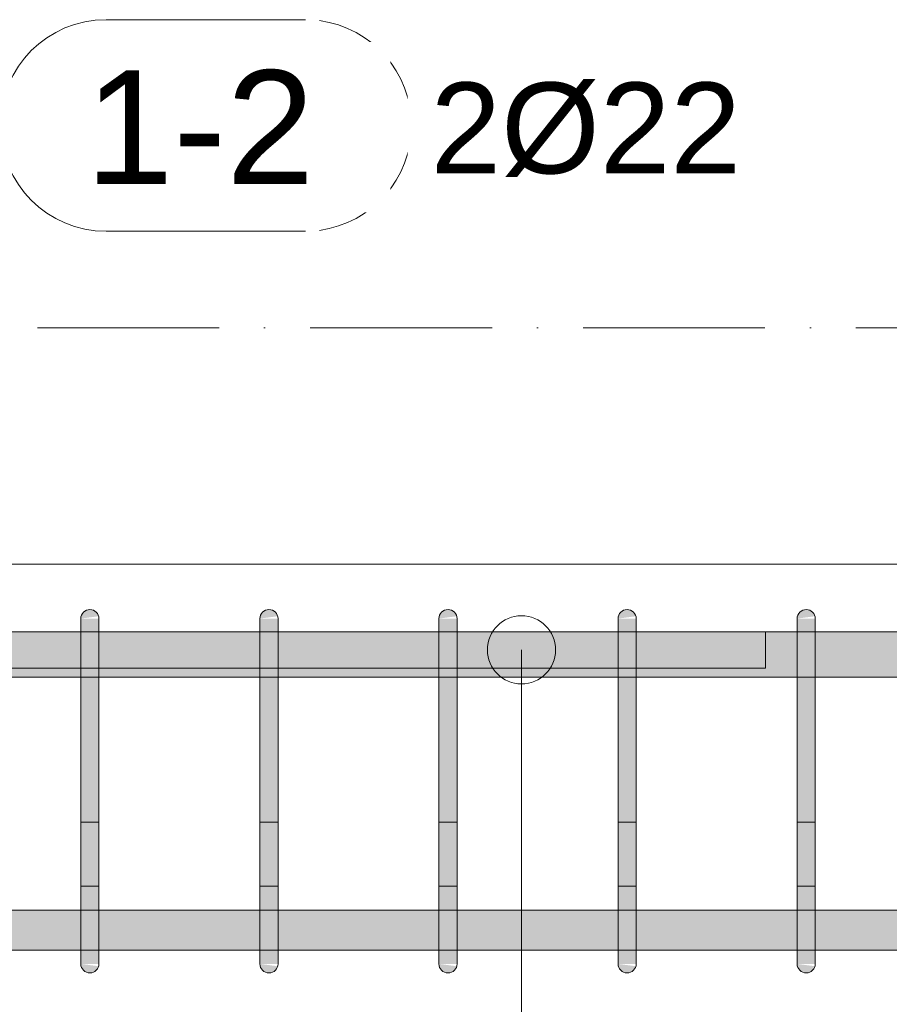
# Model space of a CAD drawing. Header units: millimetres. Extents: x 4307 to 42792, y 1610 to 10025.
# Tile 227 of 256: x 35342 to 35820, y 5628 to 6170. Entities that reach past the tile are written whole.
import ezdxf

# ---------------------------------------------------------------- set-up
doc = ezdxf.new("R2010")
doc.units = ezdxf.units.MM
doc.linetypes.add('Čerchovaná', pattern=[150, 100, -25, 0, -25])
for name, color, linetype, lineweight in [('A-FLOR-LEVL', 51, 'Continuous', 5), ('S-BEAM', 12, 'Continuous', 9), ('S-RBAR', 171, 'Continuous', 5), ('S-RBAR-IDEN', 171, 'Continuous', 5)]:
    doc.layers.add(name, color=color, linetype=linetype, lineweight=lineweight)
doc.styles.add('Arial', font='arial.ttf', dxfattribs={"height": 50})
doc.styles.add('Arial_1', font='arial.ttf', dxfattribs={"height": 62.5})

# ---------------------------------------------------------------- blocks, each defined once
blk = doc.blocks.new('Popisek výztuže - _Typ_ množství_PRAVÝ-500031-V3')
at = {"layer": 'S-RBAR-IDEN'}
for p, q in [((16609.07, 9085.51), (16499.37, 9085.51)), ((16499.37, 8969.08), (16609.07, 8969.08))]:
    blk.add_line(p, q, dxfattribs=at)
for centre, start, end in [((16499.37, 9027.3), 90, 270), ((16609.07, 9027.3), 277.6434, 82.3566)]:
    blk.add_arc(centre, 58.22, start, end, dxfattribs=at)

msp = doc.modelspace()

# ---------------------------------------------------------------- hatches: boundary and pattern name
at = {"layer": 'S-RBAR'}
for points in [[(35375.52, 5840), (35385.35, 5841.29), (35384.85, 5842.5), (35384.05, 5843.54), (35382.09, 5844.71), (35381.81, 5844.83), (35380.52, 5845), (35378.94, 5844.71), (35378.02, 5844.33), (35376.98, 5843.54), (35376.19, 5842.5), (35375.69, 5841.29)], [(35474.03, 5840), (35483.86, 5841.29), (35483.36, 5842.5), (35482.57, 5843.54), (35481.53, 5844.33), (35480.33, 5844.83), (35479.03, 5845), (35477.74, 5844.83), (35476.53, 5844.33), (35475.5, 5843.54), (35474.7, 5842.5), (35474.2, 5841.29)], [(35572.55, 5840), (35582.38, 5841.29), (35581.88, 5842.5), (35581.09, 5843.54), (35580.05, 5844.33), (35578.85, 5844.83), (35577.55, 5845), (35576.26, 5844.83), (35575.05, 5844.33), (35574.02, 5843.54), (35573.22, 5842.5), (35572.72, 5841.29)], [(35671.07, 5840), (35680.9, 5841.29), (35680.4, 5842.5), (35679.61, 5843.54), (35677.65, 5844.71), (35677.36, 5844.83), (35676.07, 5845), (35674.49, 5844.71), (35673.57, 5844.33), (35672.53, 5843.54), (35671.74, 5842.5), (35671.24, 5841.29)], [(35769.59, 5840), (35779.42, 5841.29), (35778.92, 5842.5), (35778.12, 5843.54), (35777.09, 5844.33), (35775.88, 5844.83), (35774.59, 5845), (35773.29, 5844.83), (35772.09, 5844.33), (35771.05, 5843.54), (35770.26, 5842.5), (35769.76, 5841.29)], [(35385.52, 5815), (35385.52, 5840), (35375.52, 5840), (35375.52, 5815)], [(35484.03, 5815), (35483.86, 5840), (35474.03, 5840), (35474.03, 5815), (35477.79, 5815)], [(35582.55, 5815), (35582.55, 5840), (35572.55, 5840), (35572.55, 5815)], [(35681.07, 5815), (35681.07, 5840), (35671.07, 5840), (35671.07, 5815)], [(35779.59, 5815), (35779.59, 5840), (35769.59, 5840), (35769.59, 5815)], [(35385.52, 5675), (35385.52, 5815), (35375.52, 5815), (35375.52, 5675)], [(35484.03, 5675), (35484.03, 5815), (35474.03, 5815), (35474.03, 5675), (35477.79, 5675)], [(35582.55, 5675), (35582.55, 5815), (35572.55, 5815), (35572.55, 5675)], [(35681.07, 5675), (35681.07, 5815), (35671.07, 5815), (35671.07, 5675)], [(35779.59, 5675), (35779.59, 5815), (35769.59, 5815), (35769.59, 5675)], [(35385.52, 5650), (35385.52, 5675), (35375.52, 5675), (35375.52, 5650), (35385.35, 5650)], [(35477.79, 5650), (35484.03, 5650), (35484.03, 5675), (35474.03, 5675), (35474.03, 5650), (35477.74, 5650)], [(35582.55, 5650), (35582.55, 5675), (35572.55, 5675), (35572.55, 5650), (35582.38, 5650)], [(35681.07, 5650), (35681.07, 5675), (35671.07, 5675), (35671.07, 5650), (35680.9, 5650)], [(35779.59, 5650), (35779.59, 5675), (35769.59, 5675), (35769.59, 5650), (35779.42, 5650)], [(35380.52, 5645), (35381.81, 5645.17), (35383.02, 5645.67), (35384.05, 5646.46), (35384.85, 5647.5), (35385.35, 5648.71), (35375.52, 5650), (35375.69, 5648.71), (35376.19, 5647.5), (35376.98, 5646.46), (35378.02, 5645.67), (35379.22, 5645.17)], [(35479.03, 5645), (35480.33, 5645.17), (35481.53, 5645.67), (35482.57, 5646.46), (35483.36, 5647.5), (35483.86, 5648.71), (35474.03, 5650), (35474.2, 5648.71), (35474.7, 5647.5), (35475.5, 5646.46), (35476.53, 5645.67), (35477.79, 5645.16)], [(35577.55, 5645), (35578.85, 5645.17), (35580.05, 5645.67), (35581.09, 5646.46), (35581.88, 5647.5), (35582.38, 5648.71), (35572.55, 5650), (35572.72, 5648.71), (35573.22, 5647.5), (35574.02, 5646.46), (35575.05, 5645.67), (35576.26, 5645.17)], [(35676.07, 5645), (35677.36, 5645.17), (35678.57, 5645.67), (35679.61, 5646.46), (35680.4, 5647.5), (35680.9, 5648.71), (35671.07, 5650), (35671.24, 5648.71), (35671.74, 5647.5), (35672.53, 5646.46), (35673.57, 5645.67), (35674.78, 5645.17)], [(35774.59, 5645), (35775.88, 5645.17), (35777.09, 5645.67), (35778.12, 5646.46), (35778.92, 5647.5), (35779.42, 5648.71), (35769.59, 5650), (35769.76, 5648.71), (35770.26, 5647.5), (35771.05, 5646.46), (35772.09, 5645.67), (35773.29, 5645.17)]]:
    msp.add_hatch(color=7, dxfattribs=at).paths.add_polyline_path(points)
h = msp.add_hatch(color=7, dxfattribs=at)
h.paths.add_polyline_path([(35275.52, 5807.8), (35275.52, 5832.8), (35239.55, 5832.8), (35239.55, 5807.8)])
h.paths.add_polyline_path([(31072.38, 5807.8), (31082.43, 5807.8), (31082.43, 5832.8), (31072.38, 5832.8), (31072.38, 5814.54)])
h.paths.add_polyline_path([(31437.33, 5807.8), (31507.53, 5807.92), (31507.53, 5832.8), (31437.33, 5832.8), (31437.33, 5814.54)])
h.paths.add_polyline_path([(31286.42, 5807.8), (31419.33, 5807.8), (31419.33, 5832.8), (31100.43, 5832.8), (31100.43, 5807.8)])
h.paths.add_polyline_path([(31517.53, 5807.8), (31552.64, 5807.92), (31552.64, 5832.8), (31517.53, 5832.8), (31517.53, 5807.92)])
h.paths.add_polyline_path([(31562.64, 5807.8), (31597.75, 5807.92), (31597.75, 5832.8), (31562.64, 5832.8), (31562.64, 5807.92)])
h.paths.add_polyline_path([(31607.75, 5807.8), (31642.85, 5807.92), (31642.85, 5832.8), (31607.75, 5832.8), (31607.75, 5807.92)])
h.paths.add_polyline_path([(31652.85, 5807.8), (31687.96, 5807.92), (31687.96, 5832.8), (31652.85, 5832.8), (31652.85, 5807.92)])
h.paths.add_polyline_path([(31697.96, 5807.8), (31733.07, 5807.92), (31733.07, 5832.8), (31697.96, 5832.8), (31697.96, 5807.92)])
h.paths.add_polyline_path([(31743.07, 5807.8), (31806.55, 5807.92), (31806.55, 5832.8), (31743.07, 5832.8), (31743.07, 5807.92)])
h.paths.add_polyline_path([(31816.55, 5807.8), (31891.16, 5807.92), (31891.16, 5832.8), (31816.55, 5832.8), (31816.55, 5807.92)])
h.paths.add_polyline_path([(31901.16, 5807.8), (31975.78, 5807.92), (31975.78, 5832.8), (31901.16, 5832.8), (31901.16, 5807.92)])
h.paths.add_polyline_path([(31985.78, 5807.8), (32060.39, 5807.92), (32060.39, 5832.8), (31985.78, 5832.8), (31985.78, 5807.92)])
h.paths.add_polyline_path([(32070.39, 5807.8), (32145.01, 5807.92), (32145.01, 5832.8), (32070.39, 5832.8), (32070.39, 5807.92)])
h.paths.add_polyline_path([(32155.01, 5807.8), (32229.62, 5807.92), (32229.62, 5832.8), (32155.01, 5832.8), (32155.01, 5807.92)])
h.paths.add_polyline_path([(38077.38, 5807.8), (38077.38, 5832.8), (37887.78, 5832.8), (37887.78, 5807.8), (37922.75, 5807.8)])
h.paths.add_polyline_path([(37877.78, 5807.8), (37877.78, 5832.8), (37688.18, 5832.8), (37688.18, 5807.8), (37748.11, 5807.8)])
h.paths.add_polyline_path([(37678.18, 5807.8), (37678.18, 5832.8), (37488.57, 5832.8), (37488.57, 5807.8), (37573.47, 5807.8)])
h.paths.add_polyline_path([(32239.62, 5807.8), (32314.24, 5807.92), (32314.24, 5832.8), (32239.62, 5832.8), (32239.62, 5807.92)])
h.paths.add_polyline_path([(32324.24, 5807.8), (32514.24, 5807.92), (32514.24, 5832.8), (32324.24, 5832.8), (32324.24, 5807.92)])
h.paths.add_polyline_path([(32524.24, 5807.8), (32713.62, 5807.92), (32713.62, 5832.8), (32524.24, 5832.8), (32524.24, 5807.92)])
h.paths.add_polyline_path([(32723.62, 5807.8), (32913, 5807.92), (32913, 5832.8), (32723.62, 5832.8), (32723.62, 5807.92)])
h.paths.add_polyline_path([(32923, 5807.8), (33112.38, 5807.92), (33112.38, 5832.8), (32923, 5832.8), (32923, 5807.92)])
h.paths.add_polyline_path([(33122.38, 5807.8), (33311.76, 5807.92), (33311.76, 5832.8), (33122.38, 5832.8), (33122.38, 5807.92)])
h.paths.add_polyline_path([(33321.76, 5807.8), (33511.14, 5807.92), (33511.14, 5832.8), (33321.76, 5832.8), (33321.76, 5807.92)])
h.paths.add_polyline_path([(33521.14, 5807.8), (33710.52, 5807.92), (33710.52, 5832.8), (33521.14, 5832.8), (33521.14, 5807.92)])
h.paths.add_polyline_path([(33720.52, 5807.8), (33910.52, 5807.92), (33910.52, 5832.8), (33720.52, 5832.8), (33720.52, 5807.92)])
h.paths.add_polyline_path([(33920.52, 5807.8), (33999.63, 5807.92), (33999.63, 5832.8), (33920.52, 5832.8), (33920.52, 5807.92)])
h.paths.add_polyline_path([(34009.63, 5807.8), (34088.74, 5807.92), (34088.74, 5832.8), (34009.63, 5832.8), (34009.63, 5807.92)])
h.paths.add_polyline_path([(34098.74, 5807.8), (34177.85, 5807.92), (34177.85, 5832.8), (34098.74, 5832.8), (34098.74, 5807.92)])
h.paths.add_polyline_path([(34187.85, 5807.8), (34266.96, 5807.92), (34266.96, 5832.8), (34187.85, 5832.8), (34187.85, 5807.92)])
h.paths.add_polyline_path([(34276.96, 5807.8), (34356.08, 5807.92), (34356.08, 5832.8), (34276.96, 5832.8), (34276.96, 5807.92)])
h.paths.add_polyline_path([(37478.57, 5807.8), (37478.57, 5832.8), (37288.97, 5832.8), (37288.97, 5807.8), (37398.83, 5807.8)])
h.paths.add_polyline_path([(37278.97, 5807.8), (37278.97, 5832.8), (37089.37, 5832.8), (37089.37, 5807.8), (37224.19, 5807.8)])
h.paths.add_polyline_path([(37079.37, 5807.8), (37079.37, 5832.8), (36889.77, 5832.8), (36889.77, 5807.8), (37049.55, 5807.8)])
h.paths.add_polyline_path([(36879.77, 5807.8), (36879.77, 5832.8), (36764.77, 5832.8), (36764.77, 5807.8), (36874.91, 5807.8)])
h.paths.add_polyline_path([(34366.08, 5807.8), (34445.19, 5807.92), (34445.19, 5832.8), (34366.08, 5832.8), (34366.08, 5807.92)])
h.paths.add_polyline_path([(34455.19, 5807.8), (34545.19, 5807.92), (34545.19, 5832.8), (34455.19, 5832.8), (34455.19, 5807.92)])
h.paths.add_polyline_path([(34555.19, 5807.8), (34593.1, 5807.92), (34593.1, 5832.8), (34555.19, 5832.8), (34555.19, 5807.92)])
h.paths.add_polyline_path([(34603.1, 5807.8), (34641.02, 5807.92), (34641.02, 5832.8), (34603.1, 5832.8), (34603.1, 5807.92)])
h.paths.add_polyline_path([(34651.02, 5807.8), (34688.93, 5807.92), (34688.93, 5832.8), (34651.02, 5832.8), (34651.02, 5807.92)])
h.paths.add_polyline_path([(34698.93, 5807.8), (34736.84, 5807.92), (34736.84, 5832.8), (34698.93, 5832.8), (34698.93, 5807.92)])
h.paths.add_polyline_path([(34746.84, 5807.8), (34769.88, 5807.92), (34769.88, 5832.8), (34746.84, 5832.8), (34746.84, 5807.92)])
h.paths.add_polyline_path([(34794.76, 5807.8), (34815.85, 5807.92), (34815.85, 5832.8), (34794.76, 5832.8), (34794.76, 5807.92)])
h.paths.add_polyline_path([(34779.88, 5807.8), (34784.76, 5807.92), (34784.76, 5832.8), (34779.88, 5832.8), (34779.88, 5807.92)])
h.paths.add_polyline_path([(34842.67, 5807.8), (34861.82, 5807.92), (34861.82, 5832.8), (34842.67, 5832.8), (34842.67, 5807.92)])
h.paths.add_polyline_path([(34825.85, 5807.8), (34832.67, 5807.92), (34832.67, 5832.8), (34825.85, 5832.8), (34825.85, 5807.92)])
h.paths.add_polyline_path([(34890.59, 5807.8), (34907.78, 5807.92), (34907.78, 5832.8), (34890.59, 5832.8), (34890.59, 5807.92)])
h.paths.add_polyline_path([(34871.82, 5807.8), (34880.59, 5807.92), (34880.59, 5832.8), (34871.82, 5832.8), (34871.82, 5807.92)])
h.paths.add_polyline_path([(34938.5, 5807.8), (34953.75, 5807.92), (34953.75, 5832.8), (34938.5, 5832.8), (34938.5, 5807.92)])
h.paths.add_polyline_path([(34917.78, 5807.8), (34928.5, 5807.92), (34928.5, 5832.8), (34917.78, 5832.8), (34917.78, 5807.92)])
h.paths.add_polyline_path([(34986.41, 5807.8), (34999.72, 5807.8), (34999.72, 5832.8), (34986.41, 5832.8), (34986.41, 5807.92)])
h.paths.add_polyline_path([(34963.75, 5807.8), (34976.41, 5807.92), (34976.41, 5832.8), (34963.75, 5832.8), (34963.75, 5807.92)])
h.paths.add_polyline_path([(35034.33, 5807.8), (35045.68, 5807.8), (35045.68, 5832.8), (35034.33, 5832.8), (35034.33, 5807.92)])
h.paths.add_polyline_path([(35009.72, 5807.8), (35024.33, 5807.92), (35024.33, 5832.8), (35009.72, 5832.8), (35009.72, 5807.92)])
h.paths.add_polyline_path([(35101.65, 5807.8), (35137.62, 5807.8), (35137.62, 5832.8), (35101.65, 5832.8), (35101.65, 5814.54)])
h.paths.add_polyline_path([(35055.68, 5807.8), (35091.65, 5807.8), (35091.65, 5832.8), (35055.68, 5832.8), (35055.68, 5814.54)])
h.paths.add_polyline_path([(35285.52, 5807.8), (35375.52, 5807.8), (35375.52, 5832.8), (35285.52, 5832.8), (35285.52, 5814.54)])
h.paths.add_polyline_path([(35193.58, 5807.8), (35229.55, 5807.8), (35229.55, 5832.8), (35193.58, 5832.8), (35193.58, 5814.54)])
h.paths.add_polyline_path([(35147.62, 5807.8), (35183.58, 5807.8), (35183.58, 5832.8), (35147.62, 5832.8), (35147.62, 5814.54)])
h.paths.add_polyline_path([(35385.52, 5807.8), (35474.03, 5807.8), (35474.03, 5832.8), (35385.52, 5832.8), (35385.52, 5814.54)])
h.paths.add_polyline_path([(35582.55, 5807.8), (35671.07, 5807.8), (35671.07, 5832.8), (35582.55, 5832.8), (35582.55, 5814.54)])
h.paths.add_polyline_path([(35484.03, 5807.8), (35572.55, 5807.8), (35572.55, 5832.8), (35484.03, 5832.8), (35484.03, 5814.54)])
h.paths.add_polyline_path([(35779.59, 5807.8), (35868.11, 5807.8), (35868.11, 5832.8), (35779.59, 5832.8), (35779.59, 5814.54)])
h.paths.add_polyline_path([(35681.07, 5807.8), (35769.59, 5807.8), (35769.59, 5832.8), (35681.07, 5832.8), (35681.07, 5814.54)])
h.paths.add_polyline_path([(35976.62, 5807.8), (36065.14, 5807.8), (36065.14, 5832.8), (35976.62, 5832.8), (35976.62, 5814.54)])
h.paths.add_polyline_path([(35878.11, 5807.8), (35966.62, 5807.8), (35966.62, 5832.8), (35878.11, 5832.8), (35878.11, 5814.54)])
h.paths.add_polyline_path([(36173.66, 5807.8), (36262.18, 5807.8), (36262.18, 5832.8), (36173.66, 5832.8), (36173.66, 5814.54)])
h.paths.add_polyline_path([(36075.14, 5807.8), (36163.66, 5807.8), (36163.66, 5832.8), (36075.14, 5832.8), (36075.14, 5814.54)])
h.paths.add_polyline_path([(36272.18, 5807.8), (36360.7, 5807.8), (36360.7, 5832.8), (36272.18, 5832.8), (36272.18, 5814.54)])
h.paths.add_polyline_path([(36469.21, 5807.8), (36557.73, 5807.8), (36557.73, 5832.8), (36469.21, 5832.8), (36469.21, 5814.54)])
h.paths.add_polyline_path([(36370.7, 5807.8), (36459.21, 5807.8), (36459.21, 5832.8), (36370.7, 5832.8), (36370.7, 5814.54)])
h.paths.add_polyline_path([(36754.77, 5807.8), (36754.77, 5832.8), (36666.25, 5832.8), (36666.25, 5807.8), (36700.27, 5807.8)])
h.paths.add_polyline_path([(36656.25, 5807.8), (36656.25, 5832.8), (36567.73, 5832.8), (36567.73, 5807.8)])
h = msp.add_hatch(color=7, dxfattribs=at)
h.paths.add_polyline_path([(40193.07, 5657.64), (40277.01, 5657.92), (40277.01, 5679.64), (40189.56, 5679.64), (40189.56, 5657.64)])
h.paths.add_polyline_path([(39075.39, 5657.64), (39075.39, 5679.64), (38885.79, 5679.64), (38885.79, 5657.64), (39057.91, 5657.64)])
h.paths.add_polyline_path([(34762.38, 5657.64), (34769.88, 5657.92), (34769.88, 5679.64), (34762.38, 5679.64), (34762.38, 5657.92)])
h.paths.add_polyline_path([(39800.13, 5657.64), (39887.22, 5657.92), (39887.22, 5679.64), (39799.77, 5679.64), (39799.77, 5657.64)])
h.paths.add_polyline_path([(37288.97, 5657.64), (37478.57, 5657.92), (37478.57, 5679.64), (37288.97, 5679.64), (37288.97, 5657.92)])
h.paths.add_polyline_path([(39101.57, 5657.64), (39274.99, 5657.92), (39274.99, 5679.64), (39085.39, 5679.64), (39085.39, 5657.64)])
h.paths.add_polyline_path([(34779.88, 5657.64), (34815.85, 5657.92), (34815.85, 5679.64), (34779.88, 5679.64), (34779.88, 5657.92)])
h.paths.add_polyline_path([(37278.97, 5657.64), (37278.97, 5679.64), (37089.37, 5679.64), (37089.37, 5657.64), (37267.85, 5657.64)])
h.paths.add_polyline_path([(41002.38, 5657.64), (41002.38, 5679.64), (40982.38, 5679.64), (40982.38, 5657.64), (41000.78, 5657.64)])
h.paths.add_polyline_path([(34825.85, 5657.64), (34861.82, 5657.92), (34861.82, 5679.64), (34825.85, 5679.64), (34825.85, 5657.92)])
h.paths.add_polyline_path([(34871.82, 5657.64), (34907.78, 5657.92), (34907.78, 5679.64), (34871.82, 5679.64), (34871.82, 5657.92)])
h.paths.add_polyline_path([(37079.37, 5657.64), (37079.37, 5679.64), (36889.77, 5679.64), (36889.77, 5657.64), (37049.55, 5657.64)])
h.paths.add_polyline_path([(40972.38, 5657.64), (40972.38, 5679.64), (40939.09, 5679.64), (40939.09, 5657.64)])
h.paths.add_polyline_path([(39897.22, 5657.64), (39984.67, 5657.92), (39984.67, 5679.64), (39897.22, 5679.64), (39897.22, 5657.92)])
h.paths.add_polyline_path([(34917.78, 5657.64), (34953.75, 5657.92), (34953.75, 5679.64), (34917.78, 5679.64), (34917.78, 5657.92)])
h.paths.add_polyline_path([(34963.75, 5657.64), (34999.72, 5657.92), (34999.72, 5679.64), (34963.75, 5679.64), (34963.75, 5657.92)])
h.paths.add_polyline_path([(40929.09, 5657.64), (40929.09, 5679.64), (40895.81, 5679.64), (40895.81, 5657.64)])
h.paths.add_polyline_path([(39284.99, 5657.64), (39399.99, 5657.92), (39399.99, 5679.64), (39284.99, 5679.64), (39284.99, 5657.92)])
h.paths.add_polyline_path([(39994.67, 5657.64), (40082.11, 5657.92), (40082.11, 5679.64), (39994.67, 5679.64), (39994.67, 5657.92)])
h.paths.add_polyline_path([(38839.61, 5657.64), (38875.79, 5657.92), (38875.79, 5679.64), (38686.18, 5679.64), (38686.18, 5657.64), (38795.95, 5657.64)])
h.paths.add_polyline_path([(35009.72, 5657.64), (35045.68, 5657.92), (35045.68, 5679.64), (35009.72, 5679.64), (35009.72, 5657.92)])
h.paths.add_polyline_path([(36879.77, 5657.64), (36879.77, 5679.64), (36764.77, 5679.64), (36764.77, 5657.64), (36874.91, 5657.64)])
h.paths.add_polyline_path([(37488.57, 5657.64), (37678.18, 5657.92), (37678.18, 5679.64), (37488.57, 5679.64), (37488.57, 5657.92)])
h.paths.add_polyline_path([(40885.81, 5657.64), (40885.81, 5679.64), (40852.53, 5679.64), (40852.53, 5657.64)])
h.paths.add_polyline_path([(35055.68, 5657.64), (35091.65, 5657.92), (35091.65, 5679.64), (35055.68, 5679.64), (35055.68, 5657.92)])
h.paths.add_polyline_path([(39789.77, 5657.64), (39789.77, 5679.64), (39702.33, 5679.64), (39702.33, 5657.64), (39756.47, 5657.64)])
h.paths.add_polyline_path([(35101.65, 5657.64), (35137.62, 5657.92), (35137.62, 5679.64), (35101.65, 5679.64), (35101.65, 5657.92)])
h.paths.add_polyline_path([(36754.77, 5657.64), (36754.77, 5679.64), (36666.25, 5679.64), (36666.25, 5657.64), (36743.93, 5657.64)])
h.paths.add_polyline_path([(40842.53, 5657.64), (40842.53, 5679.64), (40809.24, 5679.64), (40809.24, 5657.64)])
h.paths.add_polyline_path([(38676.18, 5657.64), (38676.18, 5679.64), (38486.58, 5679.64), (38486.58, 5657.64), (38664.97, 5657.64)])
h.paths.add_polyline_path([(35147.62, 5657.64), (35183.58, 5657.92), (35183.58, 5679.64), (35147.62, 5679.64), (35147.62, 5657.92)])
h.paths.add_polyline_path([(39409.99, 5657.64), (39497.43, 5657.92), (39497.43, 5679.64), (39409.99, 5679.64), (39409.99, 5657.92)])
h.paths.add_polyline_path([(35193.58, 5657.64), (35229.55, 5657.92), (35229.55, 5679.64), (35193.58, 5679.64), (35193.58, 5657.92)])
h.paths.add_polyline_path([(40092.11, 5657.64), (40179.56, 5657.92), (40179.56, 5679.64), (40092.11, 5679.64), (40092.11, 5657.92)])
h.paths.add_polyline_path([(40764.24, 5657.64), (40764.24, 5679.64), (40676.79, 5679.64), (40676.79, 5657.64), (40760.65, 5657.64)])
h.paths.add_polyline_path([(40799.24, 5657.64), (40799.24, 5679.64), (40774.24, 5679.64), (40774.24, 5657.64)])
h.paths.add_polyline_path([(35239.55, 5657.64), (35275.52, 5657.92), (35275.52, 5679.64), (35239.55, 5679.64), (35239.55, 5657.92)])
h.paths.add_polyline_path([(38476.58, 5657.64), (38476.58, 5679.64), (38286.98, 5679.64), (38286.98, 5657.64), (38446.67, 5657.64)])
h.paths.add_polyline_path([(39507.43, 5657.64), (39594.88, 5657.92), (39594.88, 5679.64), (39507.43, 5679.64), (39507.43, 5657.92)])
h.paths.add_polyline_path([(35285.52, 5657.64), (35375.52, 5657.92), (35375.52, 5679.64), (35285.52, 5679.64), (35285.52, 5657.92)])
h.paths.add_polyline_path([(40629.67, 5657.64), (40666.79, 5657.92), (40666.79, 5679.64), (40579.35, 5679.64), (40579.35, 5657.64), (40586.01, 5657.64)])
h.paths.add_polyline_path([(35385.52, 5657.64), (35474.03, 5657.92), (35474.03, 5679.64), (35385.52, 5679.64), (35385.52, 5657.92)])
h.paths.add_polyline_path([(36612.95, 5657.64), (36656.25, 5657.92), (36656.25, 5679.64), (36567.73, 5679.64), (36567.73, 5657.64), (36569.29, 5657.64)])
h.paths.add_polyline_path([(35484.03, 5657.64), (35572.55, 5657.92), (35572.55, 5679.64), (35484.03, 5679.64), (35484.03, 5657.92)])
h.paths.add_polyline_path([(35582.55, 5657.64), (35671.07, 5657.92), (35671.07, 5679.64), (35582.55, 5679.64), (35582.55, 5657.92)])
h.paths.add_polyline_path([(37688.18, 5657.64), (37877.78, 5657.92), (37877.78, 5679.64), (37688.18, 5679.64), (37688.18, 5657.92)])
h.paths.add_polyline_path([(40569.35, 5657.64), (40569.35, 5679.64), (40481.9, 5679.64), (40481.9, 5657.64), (40542.35, 5657.64)])
h.paths.add_polyline_path([(38276.98, 5657.64), (38276.98, 5679.64), (38087.38, 5679.64), (38087.38, 5657.64), (38272.03, 5657.64)])
h.paths.add_polyline_path([(35681.07, 5657.64), (35769.59, 5657.92), (35769.59, 5679.64), (35681.07, 5679.64), (35681.07, 5657.92)])
h.paths.add_polyline_path([(35779.59, 5657.64), (35868.11, 5657.92), (35868.11, 5679.64), (35779.59, 5679.64), (35779.59, 5657.92)])
h.paths.add_polyline_path([(39604.88, 5657.64), (39692.33, 5657.92), (39692.33, 5679.64), (39604.88, 5679.64), (39604.88, 5657.92)])
h.paths.add_polyline_path([(40471.9, 5657.64), (40471.9, 5679.64), (40384.45, 5679.64), (40384.45, 5657.64), (40455.03, 5657.64)])
h.paths.add_polyline_path([(35878.11, 5657.64), (35966.62, 5657.92), (35966.62, 5679.64), (35878.11, 5679.64), (35878.11, 5657.92)])
h.paths.add_polyline_path([(38077.38, 5657.64), (38077.38, 5679.64), (37887.78, 5679.64), (37887.78, 5657.64), (38053.73, 5657.64)])
h.paths.add_polyline_path([(35976.62, 5657.64), (36065.14, 5657.92), (36065.14, 5679.64), (35976.62, 5679.64), (35976.62, 5657.92)])
h.paths.add_polyline_path([(40374.45, 5657.64), (40374.45, 5679.64), (40287.01, 5679.64), (40287.01, 5657.64), (40367.71, 5657.64)])
h.paths.add_polyline_path([(36075.14, 5657.64), (36163.66, 5657.92), (36163.66, 5679.64), (36075.14, 5679.64), (36075.14, 5657.92)])
h.paths.add_polyline_path([(36557.73, 5657.64), (36557.73, 5679.64), (36469.21, 5679.64), (36469.21, 5657.64), (36525.63, 5657.64)])
h.paths.add_polyline_path([(36173.66, 5657.64), (36262.18, 5657.92), (36262.18, 5679.64), (36173.66, 5679.64), (36173.66, 5657.92)])
h.paths.add_polyline_path([(36272.18, 5657.64), (36360.7, 5657.92), (36360.7, 5679.64), (36272.18, 5679.64), (36272.18, 5657.92)])
h.paths.add_polyline_path([(36370.7, 5657.64), (36459.21, 5657.92), (36459.21, 5679.64), (36370.7, 5679.64), (36370.7, 5657.92)])

# ---------------------------------------------------------------- linework, layer by layer
at = {"layer": 'A-FLOR-LEVL', "linetype": 'Čerchovaná'}
msp.add_line((29948.07, 6000), (42662.7, 6000), dxfattribs=at)
at = {"layer": 'S-BEAM'}
msp.add_line((35087.38, 5870), (40977.38, 5870), dxfattribs=at)
msp.add_line((35087.38, 5870), (40977.38, 5870), dxfattribs=at)
at = {"layer": 'S-RBAR'}
for p, q in [((35375.52, 5840), (35375.52, 5815)), ((35375.52, 5840), (35375.52, 5815)), ((35385.52, 5840), (35385.52, 5815)), ((35385.52, 5840), (35385.52, 5815)), ((35474.03, 5840), (35474.03, 5815)), ((35474.03, 5840), (35474.03, 5815)), ((35484.03, 5840), (35484.03, 5815)), ((35484.03, 5840), (35484.03, 5815)), ((35572.55, 5840), (35572.55, 5815)), ((35572.55, 5840), (35572.55, 5815)), ((35582.55, 5840), (35582.55, 5815)), ((35582.55, 5840), (35582.55, 5815)), ((35671.07, 5840), (35671.07, 5815)), ((35671.07, 5840), (35671.07, 5815)), ((35681.07, 5840), (35681.07, 5815)), ((35681.07, 5840), (35681.07, 5815)), ((35769.59, 5840), (35769.59, 5815)), ((35769.59, 5840), (35769.59, 5815)), ((35779.59, 5840), (35779.59, 5815)), ((35779.59, 5840), (35779.59, 5815)), ((38077.42, 5832.8), (31072.38, 5832.8)), ((38077.42, 5832.8), (31072.38, 5832.8)), ((38077.42, 5832.8), (31072.38, 5832.8)), ((35131.23, 5832.8), (35752.23, 5832.8)), ((35131.23, 5832.8), (35752.23, 5832.8)), ((35752.23, 5812.8), (35752.23, 5832.8)), ((35752.23, 5812.8), (35752.23, 5832.8)), ((35375.52, 5675), (35375.52, 5815)), ((35375.52, 5815), (35375.52, 5675)), ((35385.52, 5675), (35385.52, 5815)), ((35385.52, 5815), (35385.52, 5675)), ((35474.03, 5675), (35474.03, 5815)), ((35474.03, 5815), (35474.03, 5675)), ((35484.03, 5675), (35484.03, 5815)), ((35484.03, 5815), (35484.03, 5675)), ((35572.55, 5675), (35572.55, 5815)), ((35572.55, 5815), (35572.55, 5675)), ((35582.55, 5675), (35582.55, 5815)), ((35582.55, 5815), (35582.55, 5675)), ((35671.07, 5675), (35671.07, 5815)), ((35671.07, 5815), (35671.07, 5675)), ((35681.07, 5675), (35681.07, 5815)), ((35681.07, 5815), (35681.07, 5675)), ((35769.59, 5675), (35769.59, 5815)), ((35769.59, 5815), (35769.59, 5675)), ((35779.59, 5675), (35779.59, 5815)), ((35779.59, 5815), (35779.59, 5675)), ((35131.23, 5812.8), (35752.23, 5812.8)), ((35131.23, 5812.8), (35752.23, 5812.8)), ((38077.42, 5807.8), (31072.38, 5807.8)), ((38077.42, 5807.8), (31072.38, 5807.8)), ((38077.42, 5807.8), (31072.38, 5807.8)), ((35375.52, 5728.03), (35375.52, 5692.68)), ((35375.52, 5728.03), (35385.52, 5728.03)), ((35385.52, 5728.03), (35385.52, 5692.68)), ((35474.03, 5728.03), (35474.03, 5692.68)), ((35474.03, 5728.03), (35484.03, 5728.03)), ((35484.03, 5728.03), (35484.03, 5692.68)), ((35572.55, 5728.03), (35572.55, 5692.68)), ((35572.55, 5728.03), (35582.55, 5728.03)), ((35582.55, 5728.03), (35582.55, 5692.68)), ((35671.07, 5728.03), (35671.07, 5692.68)), ((35671.07, 5728.03), (35681.07, 5728.03)), ((35681.07, 5728.03), (35681.07, 5692.68)), ((35769.59, 5728.03), (35769.59, 5692.68)), ((35769.59, 5728.03), (35779.59, 5728.03)), ((35779.59, 5728.03), (35779.59, 5692.68)), ((35375.52, 5692.68), (35375.52, 5650)), ((35385.52, 5692.68), (35375.52, 5692.68)), ((35375.52, 5657.32), (35375.52, 5692.68)), ((35385.52, 5692.68), (35385.52, 5650)), ((35385.52, 5657.32), (35385.52, 5692.68)), ((35474.03, 5692.68), (35474.03, 5650)), ((35484.03, 5692.68), (35474.03, 5692.68)), ((35474.03, 5657.32), (35474.03, 5692.68)), ((35484.03, 5692.68), (35484.03, 5650)), ((35484.03, 5657.32), (35484.03, 5692.68)), ((35572.55, 5692.68), (35572.55, 5650)), ((35582.55, 5692.68), (35572.55, 5692.68)), ((35572.55, 5657.32), (35572.55, 5692.68)), ((35582.55, 5692.68), (35582.55, 5650)), ((35582.55, 5657.32), (35582.55, 5692.68)), ((35671.07, 5692.68), (35671.07, 5650)), ((35681.07, 5692.68), (35671.07, 5692.68)), ((35671.07, 5657.32), (35671.07, 5692.68)), ((35681.07, 5692.68), (35681.07, 5650)), ((35681.07, 5657.32), (35681.07, 5692.68)), ((35769.59, 5692.68), (35769.59, 5650)), ((35779.59, 5692.68), (35769.59, 5692.68)), ((35769.59, 5657.32), (35769.59, 5692.68)), ((35779.59, 5692.68), (35779.59, 5650)), ((35779.59, 5657.32), (35779.59, 5692.68)), ((34762.38, 5679.64), (41002.38, 5679.64)), ((34762.38, 5679.64), (41002.38, 5679.64)), ((34762.38, 5679.64), (41002.38, 5679.64)), ((35375.52, 5675), (35375.52, 5650)), ((35375.52, 5675), (35375.52, 5650)), ((35385.52, 5675), (35385.52, 5650)), ((35385.52, 5675), (35385.52, 5657.32)), ((35474.03, 5675), (35474.03, 5650)), ((35474.03, 5675), (35474.03, 5650)), ((35484.03, 5675), (35484.03, 5650)), ((35484.03, 5675), (35484.03, 5657.32)), ((35572.55, 5675), (35572.55, 5650)), ((35572.55, 5675), (35572.55, 5650)), ((35582.55, 5675), (35582.55, 5650)), ((35582.55, 5675), (35582.55, 5657.32)), ((35671.07, 5675), (35671.07, 5650)), ((35671.07, 5675), (35671.07, 5650)), ((35681.07, 5675), (35681.07, 5650)), ((35681.07, 5675), (35681.07, 5657.32)), ((35769.59, 5675), (35769.59, 5650)), ((35769.59, 5675), (35769.59, 5650)), ((35779.59, 5675), (35779.59, 5650)), ((35779.59, 5675), (35779.59, 5657.32)), ((34762.38, 5657.64), (41002.38, 5657.64)), ((34762.38, 5657.64), (41002.38, 5657.64)), ((34762.38, 5657.64), (41002.38, 5657.64)), ((35375.52, 5657.32), (35375.52, 5650)), ((35385.52, 5657.32), (35385.52, 5650.85)), ((35385.52, 5657.32), (35385.52, 5650.85)), ((35474.03, 5657.32), (35474.03, 5650)), ((35484.03, 5657.32), (35484.03, 5650.85)), ((35484.03, 5657.32), (35484.03, 5650.85)), ((35572.55, 5657.32), (35572.55, 5650)), ((35582.55, 5657.32), (35582.55, 5650.85)), ((35582.55, 5657.32), (35582.55, 5650.85)), ((35671.07, 5657.32), (35671.07, 5650)), ((35681.07, 5657.32), (35681.07, 5650.85)), ((35681.07, 5657.32), (35681.07, 5650.85)), ((35769.59, 5657.32), (35769.59, 5650)), ((35779.59, 5657.32), (35779.59, 5650.85)), ((35779.59, 5657.32), (35779.59, 5650.85))]:
    msp.add_line(p, q, dxfattribs=at)
for centre, start, end in [((35380.52, 5840), 0, 180), ((35380.52, 5840), 0, 180), ((35479.03, 5840), 0, 180), ((35479.03, 5840), 0, 180), ((35577.55, 5840), 0, 180), ((35577.55, 5840), 0, 180), ((35676.07, 5840), 0, 180), ((35676.07, 5840), 0, 180), ((35774.59, 5840), 0, 180), ((35774.59, 5840), 0, 180), ((35380.52, 5650), 180, 360), ((35380.52, 5650), 180, 360), ((35380.52, 5650), 180, 360), ((35479.03, 5650), 180, 360), ((35479.03, 5650), 180, 360), ((35479.03, 5650), 180, 360), ((35577.55, 5650), 180, 360), ((35577.55, 5650), 180, 360), ((35577.55, 5650), 180, 360), ((35676.07, 5650), 180, 360), ((35676.07, 5650), 180, 360), ((35676.07, 5650), 180, 360), ((35774.59, 5650), 180, 360), ((35774.59, 5650), 180, 360), ((35774.59, 5650), 180, 360)]:
    msp.add_arc(centre, 5, start, end, dxfattribs=at)
at = {"layer": 'S-RBAR-IDEN'}
msp.add_line((35617.95, 5822.8), (35617.95, 5536.39), dxfattribs=at)
msp.add_circle((35617.95, 5822.8), 18.75, dxfattribs=at)

# ---------------------------------------------------------------- block references
msp.add_blockref('Popisek výztuže - _Typ_ množství_PRAVÝ-500031-V3', (18890.09, -2915.97), dxfattribs=at)

# ---------------------------------------------------------------- texts
at = {"layer": 'S-RBAR-IDEN', "insert": (35567.88, 6134.95), "char_height": 50, "width": 210.443, "attachment_point": 1, "style": 'Arial', "bg_fill": 3, "box_fill_scale": 1.25, "bg_fill_color": 256, "bg_fill_true_color": 13158600, "bg_fill_transparency": 0}
msp.add_mtext('2Ø22', dxfattribs=at)

# ---------------------------------------------------------------- next in the draw order: texts
at = {"layer": 'S-RBAR-IDEN', "insert": (35377.89, 6141.69), "char_height": 62.5, "width": 152.3206, "attachment_point": 1, "style": 'Arial_1', "bg_fill": 3, "box_fill_scale": 1.25, "bg_fill_color": 256, "bg_fill_true_color": 13158600, "bg_fill_transparency": 0}
msp.add_mtext('1-2', dxfattribs=at)

doc.saveas('drawing.dxf')
